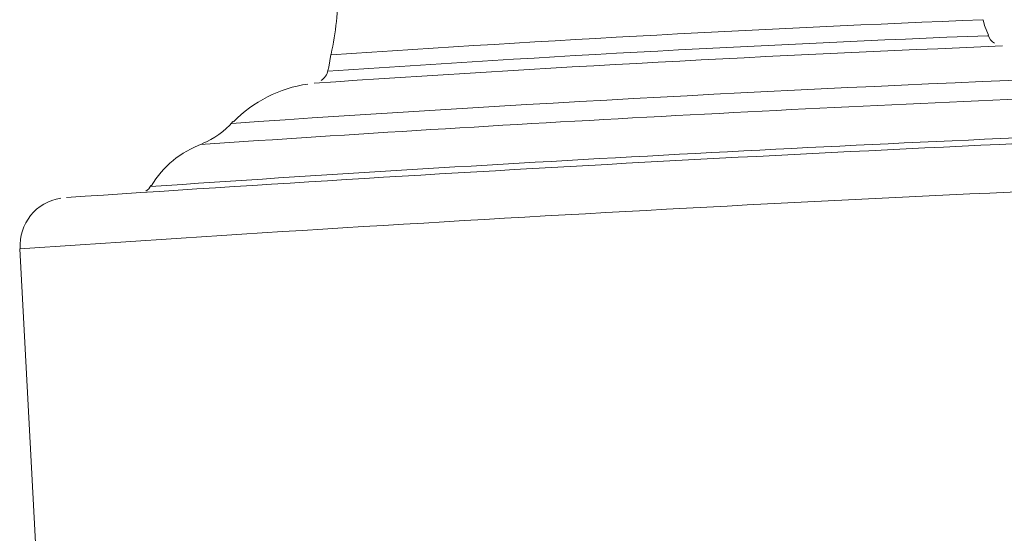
# Model space of a CAD drawing. Header units: millimetres. Extents: x -89 to 255, y -405 to 0.
# Tile 5 of 18: x 103 to 134, y -284 to -268. Entities that reach past the tile are written whole.
import ezdxf

# ---------------------------------------------------------------- set-up
doc = ezdxf.new("R2010")
doc.units = ezdxf.units.MM

msp = doc.modelspace()

# ---------------------------------------------------------------- linework, layer by layer
at = {"color": 7, "linetype": 'Continuous', "lineweight": 15}
msp.add_line((103.338, -274.812), (104.87, -303.24), dxfattribs=at)
at = {"color": 7, "linetype": 'Continuous', "lineweight": 15, "flags": 128}
for points in [[(133.247, -268.209), (133.125, -267.913), (133.085, -267.737)], [(112.941, -268.806), (112.881, -269.199), (112.848, -269.3)]]:
    msp.add_lwpolyline(points, dxfattribs=at)
at = {"color": 7, "linetype": 'Continuous', "lineweight": 15}
for centre, radius, start, end in [((104.248, -266.865), 8.915, 347.448, 0.6282), ((133.619, -268.122), 0.391, 193.5151, 241.4837), ((165.005, -1046.673), 778.755, 92.305601, 93.870861), ((112.396, -269.224), 0.463, 302.0888, 350.568), ((112.803, -273.68), 3.998, 98.1991, 135.8292), ((108.073, -269.297), 2.437, 291.5596, 319.374), ((196.567, -1631.743), 1361.613, 92.311449, 93.865317), ((109.979, -274.399), 3, 109.6117, 149.3808), ((107.021, -272.682), 0.405, 301.1316, 333.9854), ((104.827, -274.706), 1.476, 98.5982, 184.0249)]:
    msp.add_arc(centre, radius, start, end, dxfattribs=at)
at = {"color": 8, "linetype": 'Continuous', "lineweight": 15}
for centre, radius, start, end in [((159.674, -948.542), 681.32, 92.237532, 93.931749), ((160.211, -958.496), 690.793, 92.237871, 93.931503), ((171.524, -1168.435), 899.612, 92.240327, 93.928969), ((176.943, -1268.98), 999.707, 92.267912, 93.901423), ((181.661, -1356.516), 1086.172, 92.247578, 93.92183), ((196.235, -1626.991), 1355.366, 92.239145, 93.930138)]:
    msp.add_arc(centre, radius, start, end, dxfattribs=at)

doc.saveas('drawing.dxf')
